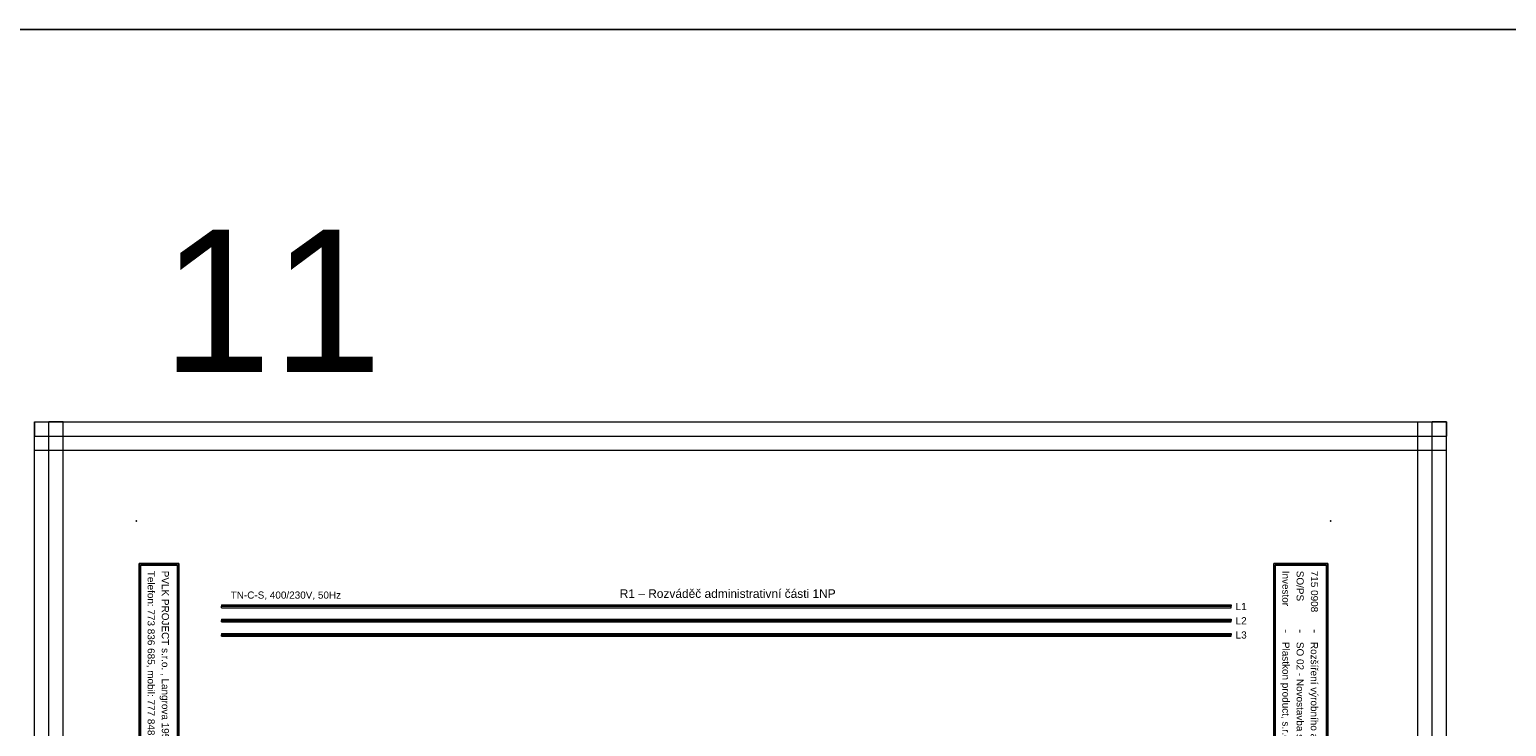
# Model space of a CAD drawing. Extents: x -9683 to -1855, y 4058 to 4698.
# Tile 37 of 50: x -4538 to -4018, y 4453 to 4698. Entities that reach past the tile are written whole.
import ezdxf
from ezdxf.enums import TextEntityAlignment as Align

# ---------------------------------------------------------------- set-up
doc = ezdxf.new("R2010")
doc.units = 0
doc.header["$MEASUREMENT"] = 0
for name, color, linetype in [('1-KRESBA', 7, 'Continuous'), ('__10-Popisy', 220, 'Continuous'), ('__Bílá', 7, 'Continuous'), ('__Oranžová', 30, 'Continuous'), ('__Vínová 220', 220, 'Continuous')]:
    doc.layers.add(name, color=color, linetype=linetype)
doc.styles.add('Arial', font='arial.ttf')

# ---------------------------------------------------------------- blocks, each defined once
blk = doc.blocks.new('BLK_Razítko_malé_pro_rozváděče')
at = {"layer": '__Bílá'}
for p, q in [((15, -1), (15, -20)), ((15, -1), (294, -1)), ((15.5, -1.5), (15.5, -19.5)), ((15.5, -1.5), (184.5, -1.5)), ((184.5, -1.5), (184.5, -19.5)), ((185, -1.5), (185, -19.5)), ((185, -1.5), (293.5, -1.5)), ((293.5, -19.5), (293.5, -1.5)), ((294, -20), (294, -1)), ((15, -20), (294, -20)), ((15.5, -19.5), (184.5, -19.5)), ((185, -19.5), (293.5, -19.5)), ((15, -405), (15, -419)), ((15, -405), (294, -405)), ((294, -405), (294, -419)), ((15.5, -405.5), (15.5, -418.5)), ((15.5, -405.5), (194.5, -405.5)), ((194.5, -405.5), (194.5, -418.5)), ((195, -405.5), (195, -418.5)), ((195, -405.5), (293.5, -405.5)), ((293.5, -405.5), (293.5, -418.5)), ((15, -419), (294, -419)), ((15.5, -418.5), (194.5, -418.5)), ((195, -418.5), (293.5, -418.5))]:
    blk.add_line(p, q, dxfattribs=at)
for p in [(0, 0), (300, 0), (0, -420), (300, -420)]:
    blk.add_point(p, dxfattribs=at)
at = {"layer": '__Bílá', "style": 'Arial'}
for s, height, p in [('Dokument', 2.5, (187, -7)), ('SO/PS', 2.5, (17.5, -12)), ('-', 3, (38, -7)), ('Vypracoval', 2.5, (187, -12)), ('-', 3, (210.5, -7)), ('Investor', 2.5, (17.5, -17)), ('-', 3, (38, -12)), ('Datum', 2.5, (187, -17)), ('-', 3, (210.5, -12)), ('-', 3, (38, -17)), ('-', 3, (210.5, -17)), ('PVLK PROJECT s.r.o. , Langrova 195/33,  787 01 Šumperk', 2.5, (17.5, -411)), ('Copyright © 2012 PVLK', 2.5, (197, -411)), ('Telefon: 773 836 685, mobil: 777 848 204, e-mail: %%Upavelka@pvlk.cz', 2.5, (17.5, -416)), ('Číslo dokumentu .....', 2.5, (197, -416))]:
    blk.add_text(s, height=height, dxfattribs=at).set_placement(p)
at = {"layer": '__Vínová 220', "char_height": 2.5, "attachment_point": 7, "style": 'Arial'}
for s, insert in [('715 0908', (17.5, -7)), ('Rozšíření výrobního areálu firmy PLASTKON PRODUCT, S.R.O.', (42.5, -7.75)), ('R1 – Rozváděč administrativní části 1NP', (215, -7.75)), ('SO 02 - Novostavba skladovací haly s administrativní budovou', (42.5, -12.75)), ('Miroslav Pavelka', (215, -12.75)), ('Plastkon product, s.r.o., Hlavní 147, Mikulovice 790 84', (42.5, -17.75)), ('06/2016', (215, -17.75))]:
    blk.add_mtext(s, dxfattribs=dict(at, insert=insert))
at = {"layer": '__Vínová 220', "style": 'Arial'}
blk.add_attdef('ČÍSLO', text='', height=4, dxfattribs=at).set_placement((290, -416), align=Align.RIGHT)

msp = doc.modelspace()

# ---------------------------------------------------------------- linework, layer by layer
at = {"layer": '1-KRESBA', "color": 3}
msp.add_lwpolyline([(-9683.45, 4697.61), (-1855.12, 4697.61), (-1855.12, 4057.66), (-9683.45, 4057.66)], close=True, dxfattribs=at)
at = {"layer": '__Oranžová', "lineweight": 0}
for p, q in [((-4470, 4495.5), (-4470, 4495)), ((-4470, 4495.5), (-4115, 4495.5)), ((-4470, 4494.5), (-4470, 4495)), ((-4470, 4495), (-4115, 4495)), ((-4470, 4494.5), (-4115, 4494.5)), ((-4115, 4495.5), (-4115, 4495)), ((-4115, 4494.5), (-4115, 4495)), ((-4470, 4490.5), (-4470, 4490)), ((-4470, 4490.5), (-4115, 4490.5)), ((-4470, 4489.5), (-4470, 4490)), ((-4470, 4490), (-4115, 4490)), ((-4470, 4489.5), (-4115, 4489.5)), ((-4115, 4490.5), (-4115, 4490)), ((-4115, 4489.5), (-4115, 4490)), ((-4470, 4485.5), (-4470, 4485)), ((-4470, 4485.5), (-4115, 4485.5)), ((-4470, 4484.5), (-4470, 4485)), ((-4470, 4485), (-4115, 4485)), ((-4470, 4484.5), (-4115, 4484.5)), ((-4115, 4485.5), (-4115, 4485)), ((-4115, 4484.5), (-4115, 4485))]:
    msp.add_line(p, q, dxfattribs=at)
at = {"layer": '__Vínová 220', "lineweight": 0}
for p, q in [((-4535.71, 4559.82), (-4535.71, 4554.82)), ((-4535.71, 4559.82), (-4039.31, 4559.82)), ((-4535.71, 4193.74), (-4535.71, 4559.82)), ((-4535.71, 4559.82), (-4530.71, 4559.82)), ((-4530.71, 4193.74), (-4530.71, 4559.82)), ((-4525.71, 4559.82), (-4530.71, 4559.82)), ((-4525.71, 4193.74), (-4525.71, 4559.82)), ((-4049.31, 4193.74), (-4049.31, 4559.82)), ((-4049.31, 4559.82), (-4044.31, 4559.82)), ((-4044.31, 4193.74), (-4044.31, 4559.82)), ((-4039.31, 4559.82), (-4044.31, 4559.82)), ((-4039.31, 4559.82), (-4039.31, 4554.82)), ((-4039.31, 4193.74), (-4039.31, 4559.82)), ((-4535.71, 4549.82), (-4535.71, 4554.82)), ((-4535.71, 4554.82), (-4039.31, 4554.82)), ((-4039.31, 4549.82), (-4039.31, 4554.82)), ((-4535.71, 4549.82), (-4039.31, 4549.82))]:
    msp.add_line(p, q, dxfattribs=at)

# ---------------------------------------------------------------- block references
at = {"layer": '1-KRESBA', "rotation": 270}
msp.add_blockref('BLK_Razítko_malé_pro_rozváděče', (-4080, 4525), dxfattribs=at).add_auto_attribs({'ČÍSLO': '22.11'})

# ---------------------------------------------------------------- texts
at = {"layer": '__10-Popisy', "style": 'Arial'}
msp.add_text('11', height=50, dxfattribs=at).set_placement((-4491.15, 4577.31))
at = {"layer": '__Bílá', "insert": (-4329.99, 4497.93), "char_height": 3, "attachment_point": 7, "style": 'Arial'}
msp.add_mtext('R1 – Rozváděč administrativní části 1NP', dxfattribs=at)
at = {"layer": '__Oranžová', "lineweight": 0, "style": 'Arial'}
for s, p in [('TN-C-S, 400/230V, 50Hz', (-4466.79, 4497.71)), ('L1', (-4113.43, 4493.69)), ('L2', (-4113.43, 4488.69)), ('L3', (-4113.43, 4483.69))]:
    msp.add_text(s, height=2.5, dxfattribs=at).set_placement(p)

doc.saveas('drawing.dxf')
